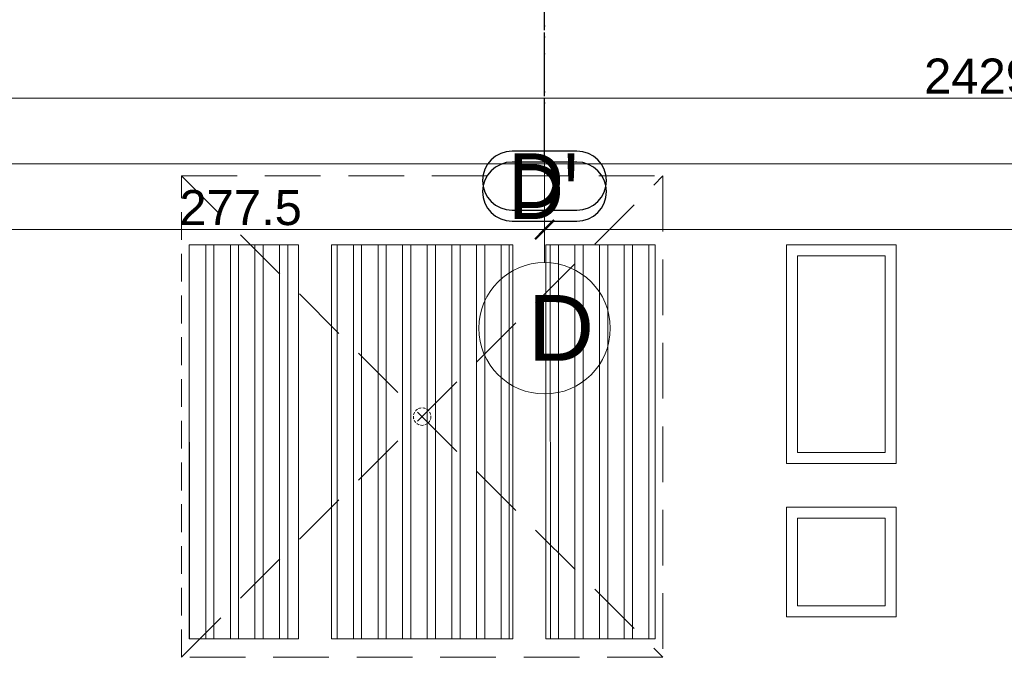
# Model space of a CAD drawing. Header units: millimetres. Extents: x 7483 to 13091, y 8111 to 13871.
# Tile 125 of 256: x 9483 to 9932, y 8834 to 9125. Entities that reach past the tile are written whole.
import ezdxf

# ---------------------------------------------------------------- set-up
doc = ezdxf.new("R2010")
doc.units = ezdxf.units.MM
for name, pattern in [('ACAD_ISO04W100', [30, 24, -3, 0, -3]), ('DASHED', [19.05, 12.7, -6.35]), ('KRESKAKROPKA2', [12.7, 6.35, -3.175, 0, -3.175])]:
    doc.linetypes.add(name, pattern=pattern)
doc.layers.add('a___wymiary', color=7, linetype='Continuous', lineweight=5, true_color=0x000000)
doc.layers.add('wymiary', color=7, linetype='Continuous', lineweight=5, true_color=0xb2b2b2)
doc.layers.add('AS_Siatki', color=72, linetype='Continuous')
for name, color, linetype, lineweight in [('CZ-GR', 236, 'Continuous', 30), ('LINII', 7, 'Continuous', 15), ('OSI', 64, 'KRESKAKROPKA2', 0)]:
    doc.layers.add(name, color=color, linetype=linetype, lineweight=lineweight)
doc.layers.add('konstrukcja poglądowo', color=7, linetype='Continuous', lineweight=5, true_color=0xb2b2b2, plot=False)
doc.styles.add('Arial', font='arial.ttf')
doc.dimstyles.new('wymiary agp1', dxfattribs={"dimtxt": 16, "dimasz": 5, "dimexe": 30, "dimexo": 60, "dimgap": 1.8, "dimtad": 1, "dimdec": 3, "dimrnd": 0.5, "dimdsep": 46, "dimtxsty": 'Arial', "dimblk": 'znacznik', "dimcen": 1.5, "dimse1": 1, "dimse2": 1, "dimclrd": 256, "dimazin": 0, "dimtfac": 1, "dimtdec": 3, "dimtmove": 1, "dimatfit": 3, "dimldrblk": 'znacznik', "dimfxl": 0, "dimlwd": -1, "dimarcsym": 0})

# ---------------------------------------------------------------- blocks, each defined once
blk = doc.blocks.new('gfhgfhgfhfgh')
at = {"lineweight": 0}
h = blk.add_hatch(dxfattribs=at)
h.set_pattern_fill('ANSI32', color=0, scale=29.957326, angle=225.0021, style=0)
h.set_pattern_definition([(270.00214, (3067.765, -6197.858), (11.233997, 0.000419), []), (270.00214, (3064.02, -6201.603), (11.233997, 0.000419), [])])
h.paths.add_polyline_path([(-2535.71, 5964.71), (-2485.78, 5964.71), (-2485.78, 6144.46), (-2535.71, 6144.46)])
h.paths.add_polyline_path([(-2470.8, 5964.71), (-2387.92, 5964.72), (-2387.92, 6144.46), (-2470.8, 6144.46)])
h.paths.add_polyline_path([(-2323.01, 5964.72), (-2372.94, 5964.72), (-2372.94, 6144.46), (-2323.02, 6144.46)])
at = {"color": 0, "linetype": 'DASHED', "lineweight": 0, "ltscale": 2}
for p, q in [((-2539.21, 6175.91, 0), (-2319.52, 6175.92, 0)), ((-2539.21, 6175.91, 0), (-2319.51, 5956.23, 0)), ((-2539.2, 5956.22, 0), (-2319.52, 6175.92, 0)), ((-2319.52, 6175.92, 0), (-2319.51, 5956.23, 0)), ((-2319.51, 5956.23, 0), (-2539.2, 5956.22, 0))]:
    blk.add_line(p, q, dxfattribs=at)
at = {"color": 0, "linetype": 'DASHED', "lineweight": 0}
blk.add_line((-2539.2, 5956.22, 0), (-2539.21, 6175.91, 0), dxfattribs=at)
at = {"color": 0, "lineweight": 0}
for points, elevation in [([(-2535.71, 5964.71), (-2485.78, 5964.71), (-2485.78, 6144.46), (-2535.71, 6144.46), (-2535.71, 5964.71)], 0), ([(-2470.8, 5964.71), (-2387.92, 5964.72), (-2387.92, 6144.46), (-2470.8, 6144.46), (-2470.8, 5964.71)], 0), ([(-2323.01, 5964.72), (-2372.94, 5964.72), (-2372.94, 6144.46), (-2323.02, 6144.46), (-2323.01, 5964.72)], 0), ([(-2263.02, 6144.49), (-2263.01, 6044.64), (-2213.08, 6044.64), (-2213.09, 6144.5), (-2263.02, 6144.49)], 0.07), ([(-2213.08, 5974.74), (-2213.08, 6024.67), (-2263.01, 6024.67), (-2263.01, 5974.74), (-2213.08, 5974.74)], 0)]:
    blk.add_lwpolyline(points, dxfattribs=dict(at, elevation=elevation))
for points, elevation in [([(-2258.02, 6139.5), (-2258.02, 6049.63), (-2218.08, 6049.63), (-2218.08, 6139.5)], 0.07), ([(-2218.07, 5979.73), (-2218.07, 6019.67), (-2258.02, 6019.67), (-2258.02, 5979.73)], 0)]:
    blk.add_lwpolyline(points, close=True, dxfattribs=dict(at, elevation=elevation))
at = {"color": 0, "linetype": 'DASHED', "lineweight": 0, "ltscale": 0.1}
blk.add_circle((-2429.36, 6066.07, 0), 3.99, dxfattribs=at)
blk = doc.blocks.new('znacznik')
at = {"layer": 'a___wymiary'}
for p, q in [((0, 1.394), (0, -1.394)), ((1.394, 0), (-1.394, 0))]:
    blk.add_line(p, q, dxfattribs=at)
at = {"layer": 'a___wymiary', "const_width": 0.2}
blk.add_lwpolyline([(0.876, 0.876), (-0.876, -0.876)], dxfattribs=at)
blk = doc.blocks.new('*D1310')
at = {"layer": 'Defpoints', "color": 0, "transparency": 16777216}
for p in [(11144.7, 9237), (8715.29, 9231.26), (11144.7, 9089.56)]:
    blk.add_point(p, dxfattribs=at)
at = {"layer": 'wymiary', "color": 253, "true_color": 0x999999, "transparency": 16777216}
blk.add_line((8720.29, 9089.56), (11139.7, 9089.56), dxfattribs=at)
at = {"layer": 'wymiary', "color": 253, "true_color": 0x999999, "transparency": 16777216, "xscale": 5, "yscale": 5, "zscale": 5, "rotation": 180}
blk.add_blockref('znacznik', (8715.29, 9089.56), dxfattribs=at)
at = {"layer": 'wymiary', "color": 253, "true_color": 0x999999, "transparency": 16777216, "xscale": 5, "yscale": 5, "zscale": 5}
blk.add_blockref('znacznik', (11144.7, 9089.56), dxfattribs=at)
at = {"layer": 'wymiary', "color": 18, "true_color": 0x000000, "transparency": 16777216, "insert": (9929.99, 9099.53), "char_height": 16, "attachment_point": 5, "style": 'Arial'}
blk.add_mtext('2429.5', dxfattribs=at)
blk = doc.blocks.new('*D1313')
at = {"layer": 'Defpoints', "color": 0, "transparency": 16777216}
for p in [(12184.9, 9219.56), (8715.29, 9201.26), (12184.9, 9059.56)]:
    blk.add_point(p, dxfattribs=at)
at = {"layer": 'wymiary', "color": 253, "true_color": 0x999999, "transparency": 16777216}
blk.add_line((8720.29, 9059.56), (12179.9, 9059.56), dxfattribs=at)
at = {"layer": 'wymiary', "color": 253, "true_color": 0x999999, "transparency": 16777216, "xscale": 5, "yscale": 5, "zscale": 5, "rotation": 180}
blk.add_blockref('znacznik', (8715.29, 9059.56), dxfattribs=at)
at = {"layer": 'wymiary', "color": 253, "true_color": 0x999999, "transparency": 16777216, "xscale": 5, "yscale": 5, "zscale": 5}
blk.add_blockref('znacznik', (12184.9, 9059.56), dxfattribs=at)
at = {"layer": 'wymiary', "color": 18, "true_color": 0x000000, "transparency": 16777216, "insert": (10450.09, 9069.54), "char_height": 16, "attachment_point": 5, "style": 'Arial'}
blk.add_mtext('3469.5', dxfattribs=at)
blk = doc.blocks.new('*D1866')
at = {"layer": 'Defpoints', "color": 0, "transparency": 16777216}
for p in [(9722.59, 9109.52), (9445.13, 9096.88), (9722.59, 9029.56)]:
    blk.add_point(p, dxfattribs=at)
at = {"layer": 'wymiary', "color": 253, "true_color": 0x999999, "transparency": 16777216}
blk.add_line((9450.13, 9029.56), (9717.59, 9029.56), dxfattribs=at)
at = {"layer": 'wymiary', "color": 253, "true_color": 0x999999, "transparency": 16777216, "xscale": 5, "yscale": 5, "zscale": 5, "rotation": 180}
blk.add_blockref('znacznik', (9445.13, 9029.56), dxfattribs=at)
at = {"layer": 'wymiary', "color": 253, "true_color": 0x999999, "transparency": 16777216, "xscale": 5, "yscale": 5, "zscale": 5}
blk.add_blockref('znacznik', (9722.59, 9029.56), dxfattribs=at)
at = {"layer": 'wymiary', "color": 18, "true_color": 0x000000, "transparency": 16777216, "insert": (9583.86, 9039.53), "char_height": 16, "attachment_point": 5, "style": 'Arial'}
blk.add_mtext('277.5', dxfattribs=at)
blk = doc.blocks.new('*D1867')
at = {"layer": 'Defpoints', "color": 0, "transparency": 16777216}
for p in [(10215.25, 9120.85), (9722.59, 9109.52), (10215.25, 9029.56)]:
    blk.add_point(p, dxfattribs=at)
at = {"layer": 'wymiary', "color": 253, "true_color": 0x999999, "transparency": 16777216}
blk.add_line((9727.59, 9029.56), (10210.25, 9029.56), dxfattribs=at)
at = {"layer": 'wymiary', "color": 253, "true_color": 0x999999, "transparency": 16777216, "xscale": 5, "yscale": 5, "zscale": 5, "rotation": 180}
blk.add_blockref('znacznik', (9722.59, 9029.56), dxfattribs=at)
at = {"layer": 'wymiary', "color": 253, "true_color": 0x999999, "transparency": 16777216, "xscale": 5, "yscale": 5, "zscale": 5}
blk.add_blockref('znacznik', (10215.25, 9029.56), dxfattribs=at)
at = {"layer": 'wymiary', "color": 18, "true_color": 0x000000, "transparency": 16777216, "insert": (9968.92, 9039.53), "char_height": 16, "attachment_point": 5, "style": 'Arial'}
blk.add_mtext('492.5', dxfattribs=at)
blk = doc.blocks.new('gfgfddg')
at = {"layer": 'AS_Siatki', "color": 6, "linetype": 'ACAD_ISO04W100', "lineweight": 30, "ltscale": 0.2}
blk.add_line((-142.264, -576.57), (-142.264, -89.041), dxfattribs=at)
at = {"layer": 'AS_Siatki', "color": 6, "linetype": 'Continuous', "lineweight": 30, "ltscale": 0.2}
for p, q in [((-139.308, -576.57), (-145.219, -576.57)), ((-145.219, -581.97), (-139.308, -581.97))]:
    blk.add_line(p, q, dxfattribs=at)
for centre, start, end in [((-145.219, -579.27), 90, 270), ((-139.308, -579.27), 270, 90)]:
    blk.add_arc(centre, 2.7, start, end, dxfattribs=at)
at = {"layer": 'AS_Siatki', "color": 6, "lineweight": 30, "style": 'Arial'}
blk.add_text("D'", height=5, dxfattribs=at).set_placement((-145.558, -581.77))
blk = doc.blocks.new('GHGFHGFH')
at = {"layer": 'OSI', "ltscale": 10}
blk.add_line((9722.59, 9014.91), (9722.59, 11674.71), dxfattribs=at)
at = {"layer": 'OSI', "linetype": 'Continuous'}
blk.add_circle((9722.59, 8984.91), 30, dxfattribs=at)
at = {"layer": 'LINII', "color": 18, "true_color": 0x000000, "insert": (9714.95, 9000.08), "char_height": 30, "width": 34.4726, "attachment_point": 1, "style": 'Arial'}
blk.add_mtext('D', dxfattribs=at)

msp = doc.modelspace()

# ---------------------------------------------------------------- block references
at = {"layer": 'a___wymiary', "color": 253, "true_color": 0xb2b2b2}
msp.add_blockref('gfhgfhgfhfgh', (12096.082, 2878.1685), dxfattribs=at)
at = {"layer": 'CZ-GR', "color": 7}
msp.add_blockref('GHGFHGFH', (0, -0.35), dxfattribs=at)
at = {"layer": 'konstrukcja poglądowo', "xscale": 5, "yscale": 5, "zscale": 5}
for p in [(10433.9115, 11948.2664), (10433.9115, 11943.2664)]:
    msp.add_blockref('gfgfddg', p, dxfattribs=at)

# ---------------------------------------------------------------- dimensions: what is measured, and where the dimension line sits
at = {"layer": 'wymiary'}
for base, p1, p2, picture, middle in [((11144.6975, 9089.5616), (8715.2884, 9231.2593), (11144.6975, 9237.0039), '*D1310', (9929.993, 9099.5307)), ((12184.8952, 9059.5616), (8715.2884, 9201.2593), (12184.8952, 9219.5616), '*D1313', (10450.0918, 9069.5362))]:
    dim = msp.add_linear_dim(base=base, p1=p1, p2=p2, dimstyle='wymiary agp1', override={"dimblk": 'znacznik'}, dxfattribs=at)
    dim.commit()
    dim.dimension.update_dxf_attribs({"geometry": picture, "text_midpoint": middle})
for base, p1, p2, picture, middle in [((10215.2467, 9029.5616), (9722.594, 9109.5225), (10215.2467, 9120.8483), '*D1867', (9968.9203, 9039.5307)), ((9722.594, 9029.5616), (9445.1258, 9096.8828), (9722.594, 9109.5225), '*D1866', (9583.8599, 9039.5307))]:
    dim = msp.add_linear_dim(base=base, p1=p1, p2=p2, dimstyle='wymiary agp1', dxfattribs=at)
    dim.commit()
    dim.dimension.update_dxf_attribs({"geometry": picture, "text_midpoint": middle})

doc.saveas('drawing.dxf')
